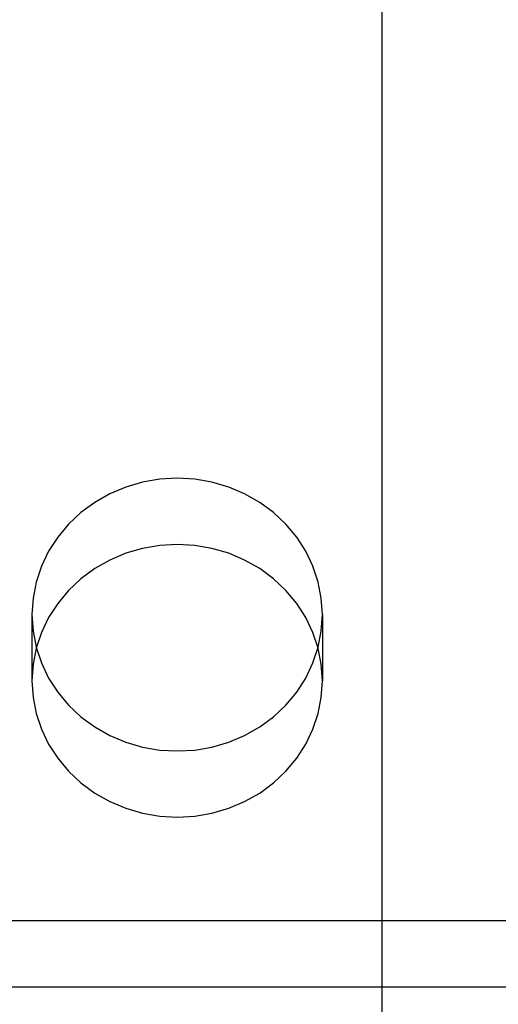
# Model space of a CAD drawing. Header units: inches. Extents: x 0 to 224, y 0 to 145.
# Tile 22 of 91: x 73.637 to 73.894, y 52.34 to 52.869. Entities that reach past the tile are written whole.
import ezdxf

# ---------------------------------------------------------------- set-up
doc = ezdxf.new("R2010")
doc.units = ezdxf.units.IN
doc.header["$LTSCALE"] = 12.302632
doc.header["$MEASUREMENT"] = 0
doc.linetypes.add('HIDDEN', pattern=[0.2, 0.1, -0.1])
doc.layers.add('DEFAULT_2', color=8, linetype='HIDDEN')

msp = doc.modelspace()

# ---------------------------------------------------------------- linework, layer by layer
at = {"layer": 'DEFAULT_2', "color": 8, "linetype": 'HIDDEN'}
for p, q in [((73.83138, 55.76637), (73.83138, 50.51637)), ((73.64338, 52.54932), (73.64338, 52.51375)), ((73.79938, 52.54932), (73.79938, 52.51375)), ((73.58138, 52.38487), (74.20638, 52.38487)), ((73.58138, 52.3493), (74.20638, 52.3493))]:
    msp.add_line(p, q, dxfattribs=at)
for points in [[(73.79938, 52.54932), (73.79879, 52.55821), (73.79711, 52.56686), (73.7943, 52.57531), (73.79044, 52.58338), (73.78557, 52.59095), (73.77976, 52.59792), (73.7731, 52.60417), (73.76569, 52.60964), (73.75762, 52.61421), (73.74904, 52.61785), (73.74004, 52.62048), (73.73078, 52.62208), (73.72138, 52.62261), (73.71198, 52.62208), (73.70271, 52.62048), (73.69372, 52.61785), (73.68513, 52.61421), (73.67707, 52.60964), (73.66966, 52.60417), (73.66299, 52.59792), (73.65719, 52.59095), (73.65231, 52.58338), (73.64845, 52.57531), (73.64564, 52.56686), (73.64396, 52.55821), (73.64338, 52.54932)], [(73.79938, 52.51375), (73.79879, 52.52264), (73.79711, 52.53129), (73.7943, 52.53973), (73.79044, 52.54781), (73.78557, 52.55538), (73.77976, 52.56235), (73.7731, 52.5686), (73.76569, 52.57407), (73.75762, 52.57864), (73.74904, 52.58228), (73.74004, 52.58491), (73.73078, 52.58651), (73.72138, 52.58704), (73.71198, 52.58651), (73.70271, 52.58491), (73.69372, 52.58228), (73.68513, 52.57864), (73.67707, 52.57407), (73.66966, 52.5686), (73.66299, 52.56235), (73.65719, 52.55538), (73.65231, 52.54781), (73.64845, 52.53973), (73.64564, 52.53129), (73.64396, 52.52264), (73.64338, 52.51375)], [(73.64338, 52.54932), (73.64396, 52.54042), (73.64564, 52.53178), (73.64845, 52.52333), (73.65231, 52.51525), (73.65719, 52.50768), (73.66299, 52.50071), (73.66966, 52.49446), (73.67707, 52.48899), (73.68513, 52.48442), (73.69372, 52.48078), (73.70271, 52.47816), (73.71198, 52.47655), (73.72138, 52.47603), (73.73078, 52.47655), (73.74004, 52.47816), (73.74904, 52.48078), (73.75762, 52.48442), (73.76569, 52.48899), (73.7731, 52.49446), (73.77976, 52.50071), (73.78557, 52.50768), (73.79044, 52.51525), (73.7943, 52.52333), (73.79711, 52.53178), (73.79879, 52.54042), (73.79938, 52.54932)], [(73.64338, 52.51375), (73.64396, 52.50485), (73.64564, 52.4962), (73.64845, 52.48776), (73.65231, 52.47968), (73.65719, 52.47211), (73.66299, 52.46514), (73.66966, 52.45889), (73.67707, 52.45342), (73.68513, 52.44885), (73.69372, 52.44521), (73.70271, 52.44259), (73.71198, 52.44098), (73.72138, 52.44046), (73.73078, 52.44098), (73.74004, 52.44259), (73.74904, 52.44521), (73.75762, 52.44885), (73.76569, 52.45342), (73.7731, 52.45889), (73.77976, 52.46514), (73.78557, 52.47211), (73.79044, 52.47968), (73.7943, 52.48776), (73.79711, 52.4962), (73.79879, 52.50485), (73.79938, 52.51375)]]:
    msp.add_lwpolyline(points, dxfattribs=at)

doc.saveas('drawing.dxf')
